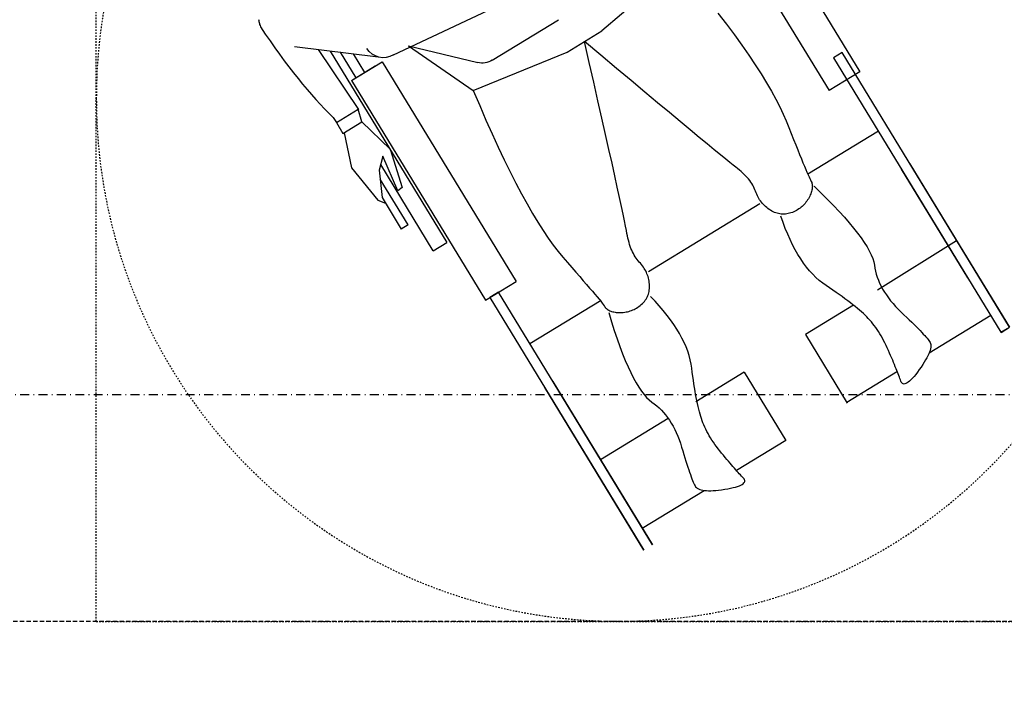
# Model space of a CAD drawing. Header units: centimetres. Extents: x 0 to 55409, y -2708 to 14680.
# Tile 55 of 215: x 32544 to 32686, y 4389 to 4485. Entities that reach past the tile are written whole.
import ezdxf

# ---------------------------------------------------------------- set-up
doc = ezdxf.new("R2010")
doc.units = ezdxf.units.CM
doc.header["$LTSCALE"] = 0.01
for name, pattern in [('DASHDOT', [25.4, 12.7, -6.35, 0, -6.35]), ('DASHED2', [9.525, 6.35, -3.175]), ('MCDASH1', [2.116538, 1.058075, -1.058463])]:
    doc.linetypes.add(name, pattern=pattern)
for name, color, linetype in [('A-Wyposażenie-G', 12, 'Continuous'), ('CKIZOLACJE', 2, 'Continuous'), ('CKSCIANY_POD', 7, 'Continuous'), ('CKSIATKA', 7, 'DASHDOT'), ('CKWYMIAR', 3, 'Continuous')]:
    doc.layers.add(name, color=color, linetype=linetype)
doc.styles.get("Standard").update_dxf_attribs({"font": 'ic-simplex.shx', "width": 0.8})
doc.dimstyles.new('Kopia2 CADKON cm', dxfattribs={"dimscale": 5, "dimtxt": 3, "dimasz": 2.5, "dimexe": 1.8, "dimexo": 5, "dimgap": 0.6, "dimtad": 1, "dimrnd": 0.5, "dimtxsty": 'Standard', "dimblk1": 'OBLIQUE', "dimblk2": 'OBLIQUE', "dimsah": 1, "dimcen": 2.5, "dimadec": 1, "dimazin": 2, "dimtfac": 1, "dimtix": 1, "dimtmove": 2, "dimatfit": 3, "dimldrblk": 'OPEN30', "dimfxl": 2, "dimfxlon": 1, "dimtfill": 1, "dimtolj": 1, "dimarcsym": 0})

# ---------------------------------------------------------------- blocks, each defined once
blk = doc.blocks.new('niepelnosprawny')
at = {"linetype": 'MCDASH1', "ltscale": 20}
for q in [(-75, 75), (75, -75)]:
    blk.add_line((-75, -75), q, dxfattribs=at)
for p, q in [((-33.58, 54.77), (-32.84, 56)), ((-33.52, 54.73), (-32.84, 56)), ((-32.84, 56), (6.56, 31.97)), ((-20.37, 48.39), (-32.84, 56)), ((5.82, 30.74), (-33.52, 54.73)), ((-31.15, 53.29), (-36.54, 44.45)), ((-10.14, 40.47), (-25.72, 49.98)), ((-27.45, 37.07), (-20.37, 48.39)), ((-9.39, 41.7), (-21.01, 48.78)), ((-37.52, 43.96), (-37.84, 43.77)), ((-37.21, 44.14), (-37.52, 43.96)), ((-36.92, 44.29), (-37.21, 44.14)), ((-36.65, 44.41), (-36.92, 44.29)), ((-36.39, 44.52), (-36.65, 44.41)), ((-36.14, 44.6), (-36.39, 44.52)), ((-35.91, 44.65), (-36.14, 44.6)), ((-35.7, 44.69), (-35.91, 44.65)), ((-35.5, 44.7), (-35.7, 44.69)), ((-35.32, 44.69), (-35.5, 44.7)), ((-35.15, 44.66), (-35.32, 44.69)), ((-35, 44.61), (-35.15, 44.66)), ((-34.87, 44.53), (-35, 44.61)), ((-34.73, 44.43), (-34.87, 44.53)), ((-34.58, 44.31), (-34.73, 44.43)), ((-34.41, 44.17), (-34.58, 44.31)), ((-34.22, 44), (-34.41, 44.17)), ((-34.02, 43.82), (-34.22, 44)), ((-33.8, 43.62), (-34.02, 43.82)), ((-39.58, 42.53), (-39.87, 42.29)), ((-39.26, 42.78), (-39.58, 42.53)), ((-38.9, 43.05), (-39.26, 42.78)), ((-38.53, 43.31), (-38.9, 43.05)), ((-38.18, 43.55), (-38.53, 43.31)), ((-37.84, 43.77), (-38.18, 43.55)), ((-33.56, 43.39), (-33.8, 43.62)), ((-33.3, 43.15), (-33.56, 43.39)), ((-33.03, 42.88), (-33.3, 43.15)), ((-32.74, 42.6), (-33.03, 42.88)), ((-32.44, 42.29), (-32.74, 42.6)), ((-40.95, 40.99), (-40.97, 40.86)), ((-40.9, 41.13), (-40.95, 40.99)), ((-40.81, 41.29), (-40.9, 41.13)), ((-40.69, 41.46), (-40.81, 41.29)), ((-40.54, 41.65), (-40.69, 41.46)), ((-40.35, 41.85), (-40.54, 41.65)), ((-40.13, 42.06), (-40.35, 41.85)), ((-39.87, 42.29), (-40.13, 42.06)), ((-32.11, 41.96), (-32.44, 42.29)), ((-31.77, 41.61), (-32.11, 41.96)), ((-31.41, 41.24), (-31.77, 41.61)), ((-31.04, 40.85), (-31.41, 41.24)), ((-39.18, 39.94), (-43.62, 32.66)), ((-40.97, 40.86), (-40.95, 40.74)), ((-40.95, 40.74), (-40.9, 40.63)), ((-40.9, 40.63), (-40.81, 40.54)), ((-40.81, 40.54), (-40.7, 40.46)), ((-40.7, 40.46), (-40.54, 40.4)), ((-40.54, 40.4), (-40.37, 40.34)), ((-40.37, 40.34), (-40.18, 40.27)), ((-40.18, 40.27), (-39.97, 40.2)), ((-39.97, 40.2), (-39.76, 40.12)), ((-39.76, 40.12), (-39.53, 40.03)), ((-39.53, 40.03), (-39.29, 39.93)), ((-39.29, 39.93), (-39.03, 39.83)), ((-39.03, 39.83), (-38.77, 39.73)), ((-38.77, 39.73), (-38.49, 39.61)), ((-38.49, 39.61), (-38.19, 39.49)), ((-30.65, 40.44), (-31.04, 40.85)), ((-30.25, 40.03), (-30.65, 40.44)), ((-29.84, 39.64), (-30.25, 40.03)), ((-29.44, 39.28), (-29.84, 39.64)), ((-38.19, 39.49), (-37.89, 39.36)), ((-37.89, 39.36), (-37.57, 39.23)), ((-37.57, 39.23), (-37.24, 39.09)), ((-37.24, 39.09), (-36.89, 38.94)), ((-36.89, 38.94), (-36.54, 38.78)), ((-36.54, 38.78), (-36.17, 38.62)), ((-36.17, 38.62), (-35.79, 38.46)), ((-35.79, 38.46), (-35.43, 38.29)), ((-35.43, 38.29), (-35.08, 38.11)), ((-29.03, 38.93), (-29.44, 39.28)), ((-28.62, 38.62), (-29.03, 38.93)), ((-28.2, 38.32), (-28.62, 38.62)), ((-27.79, 38.04), (-28.2, 38.32)), ((-35.08, 38.11), (-34.74, 37.93)), ((-34.74, 37.93), (-34.4, 37.75)), ((-34.4, 37.75), (-34.08, 37.57)), ((-34.08, 37.57), (-33.76, 37.38)), ((-33.76, 37.38), (-33.45, 37.19)), ((-33.45, 37.19), (-33.16, 36.99)), ((-33.16, 36.99), (-32.87, 36.79)), ((-32.87, 36.79), (-32.59, 36.58)), ((-27.37, 37.79), (-27.79, 38.04)), ((-26.94, 37.56), (-27.37, 37.79)), ((-26.52, 37.36), (-26.94, 37.56)), ((-26.09, 37.18), (-26.52, 37.36)), ((-25.66, 37.01), (-26.09, 37.18)), ((-25.23, 36.88), (-25.66, 37.01)), ((-24.79, 36.76), (-25.23, 36.88)), ((-24.35, 36.67), (-24.79, 36.76)), ((-4.73, 37.18), (-10.9, 27.07)), ((-32.59, 36.58), (-32.32, 36.38)), ((-32.32, 36.38), (-32.06, 36.17)), ((-32.06, 36.17), (-31.82, 35.95)), ((-31.82, 35.95), (-31.57, 35.73)), ((-31.57, 35.73), (-31.34, 35.51)), ((-31.34, 35.51), (-31.11, 35.28)), ((-23.91, 36.6), (-24.35, 36.67)), ((-23.45, 36.51), (-23.91, 36.6)), ((-22.96, 36.36), (-23.45, 36.51)), ((-22.44, 36.15), (-22.96, 36.36)), ((-21.88, 35.88), (-22.44, 36.15)), ((-21.29, 35.55), (-21.88, 35.88)), ((-20.67, 35.16), (-21.29, 35.55)), ((-31.11, 35.28), (-30.88, 35.03)), ((-30.88, 35.03), (-30.63, 34.76)), ((-30.63, 34.76), (-30.38, 34.47)), ((-30.38, 34.47), (-30.13, 34.17)), ((-30.13, 34.17), (-29.86, 33.85)), ((-20.01, 34.71), (-20.67, 35.16)), ((-19.32, 34.2), (-20.01, 34.71)), ((-18.6, 33.63), (-19.32, 34.2)), ((3.82, 34.52), (1.13, 30.11)), ((35.32, 15.3), (3.82, 34.52)), ((-33.86, 26.71), (-43.71, 32.71)), ((-29.66, 33.6), (-33.86, 26.71)), ((-29.86, 33.85), (-29.59, 33.51)), ((-29.59, 33.51), (-29.31, 33.16)), ((-29.31, 33.16), (-29.03, 32.78)), ((-29.03, 32.78), (-28.74, 32.39)), ((-17.84, 33), (-18.6, 33.63)), ((-17.05, 32.31), (-17.84, 33)), ((-28.74, 32.39), (-28.44, 31.98)), ((-28.44, 31.98), (-28.14, 31.56)), ((-28.14, 31.56), (-27.83, 31.12)), ((-27.83, 31.12), (-27.51, 30.66)), ((-16.23, 31.56), (-17.05, 32.31)), ((-15.38, 30.74), (-16.23, 31.56)), ((6.56, 31.97), (5.82, 30.74)), ((-27.51, 30.66), (-27.18, 30.18)), ((-27.18, 30.18), (-26.85, 29.68)), ((-26.85, 29.68), (-26.5, 29.19)), ((-14.49, 29.87), (-15.38, 30.74)), ((-13.57, 28.94), (-14.49, 29.87)), ((32.63, 10.89), (1.13, 30.11)), ((-26.5, 29.19), (-26.11, 28.7)), ((-26.11, 28.7), (-25.69, 28.23)), ((-12.62, 27.95), (-13.57, 28.94)), ((-25.69, 28.23), (-25.23, 27.77)), ((-25.23, 27.77), (-24.73, 27.32)), ((-24.73, 27.32), (-24.2, 26.88)), ((-24.2, 26.88), (-23.63, 26.46)), ((-14.74, 26.92), (-14.9, 26.79)), ((-14.57, 27.03), (-14.74, 26.92)), ((-14.39, 27.14), (-14.57, 27.03)), ((-14.21, 27.24), (-14.39, 27.14)), ((-14.03, 27.33), (-14.21, 27.24)), ((-13.85, 27.41), (-14.03, 27.33)), ((-13.68, 27.48), (-13.85, 27.41)), ((-13.51, 27.54), (-13.68, 27.48)), ((-13.34, 27.6), (-13.51, 27.54)), ((-13.18, 27.64), (-13.34, 27.6)), ((-13.03, 27.67), (-13.18, 27.64)), ((-12.88, 27.69), (-13.03, 27.67)), ((-12.73, 27.7), (-12.88, 27.69)), ((-12.59, 27.71), (-12.73, 27.7)), ((-12.45, 27.7), (-12.59, 27.71)), ((-12.32, 27.68), (-12.45, 27.7)), ((-12.19, 27.65), (-12.32, 27.68)), ((-12.07, 27.61), (-12.19, 27.65)), ((-11.95, 27.56), (-12.07, 27.61)), ((-11.83, 27.51), (-11.95, 27.56)), ((-11.7, 27.43), (-11.83, 27.51)), ((-11.5, 27.34), (-11.7, 27.43)), ((-11.26, 27.23), (-11.5, 27.34)), ((-10.96, 27.09), (-11.26, 27.23)), ((-10.61, 26.94), (-10.96, 27.09)), ((-10.21, 26.77), (-10.61, 26.94)), ((-23.63, 26.46), (-23.03, 26.04)), ((-23.03, 26.04), (-22.39, 25.64)), ((-22.39, 25.64), (-21.72, 25.26)), ((-15.97, 25.6), (-16.07, 25.42)), ((-15.86, 25.77), (-15.97, 25.6)), ((-15.74, 25.94), (-15.86, 25.77)), ((-15.62, 26.1), (-15.74, 25.94)), ((-15.49, 26.25), (-15.62, 26.1)), ((-15.35, 26.4), (-15.49, 26.25)), ((-15.21, 26.53), (-15.35, 26.4)), ((-15.06, 26.67), (-15.21, 26.53)), ((-14.9, 26.79), (-15.06, 26.67)), ((-9.75, 26.58), (-10.21, 26.77)), ((-9.24, 26.36), (-9.75, 26.58)), ((-8.68, 26.13), (-9.24, 26.36)), ((-8.06, 25.88), (-8.68, 26.13)), ((-7.39, 25.61), (-8.06, 25.88)), ((-6.67, 25.32), (-7.39, 25.61)), ((-21.72, 25.26), (-21.01, 24.88)), ((-21.01, 24.88), (-20.26, 24.52)), ((-20.26, 24.52), (-19.48, 24.17)), ((-19.48, 24.17), (-18.66, 23.83)), ((-16.57, 24.04), (-16.6, 23.84)), ((-16.53, 24.24), (-16.57, 24.04)), ((-16.48, 24.44), (-16.53, 24.24)), ((-16.42, 24.64), (-16.48, 24.44)), ((-16.35, 24.84), (-16.42, 24.64)), ((-16.26, 25.04), (-16.35, 24.84)), ((-16.17, 25.23), (-16.26, 25.04)), ((-16.07, 25.42), (-16.17, 25.23)), ((-5.89, 25), (-6.67, 25.32)), ((-5.06, 24.67), (-5.89, 25)), ((-4.18, 24.32), (-5.06, 24.67)), ((-3.25, 23.95), (-4.18, 24.32)), ((-49.09, 23.89), (-53.39, 16.83)), ((-39.29, 17.91), (-49.09, 23.89)), ((-39.29, 17.91), (-49.09, 23.89)), ((-18.66, 23.83), (-17.81, 23.5)), ((-17.81, 23.5), (-16.92, 23.18)), ((-16.6, 23.84), (-16.61, 23.64)), ((-16.61, 23.64), (-16.61, 23.44)), ((-16.61, 23.44), (-16.6, 23.25)), ((-16.6, 23.25), (-16.57, 23.05)), ((-16.57, 23.05), (-16.53, 22.85)), ((-16.53, 22.85), (-16.49, 22.66)), ((-16.49, 22.66), (-16.42, 22.47)), ((-2.26, 23.53), (-3.25, 23.95)), ((-1.22, 23.04), (-2.26, 23.53)), ((-0.12, 22.48), (-1.22, 23.04)), ((-16.42, 22.47), (-16.35, 22.27)), ((-16.35, 22.27), (-16.26, 22.08)), ((-16.26, 22.08), (-16.16, 21.89)), ((-16.16, 21.89), (-16.05, 21.7)), ((-16.05, 21.7), (-15.93, 21.51)), ((-15.93, 21.51), (-15.8, 21.33)), ((-15.8, 21.33), (-15.66, 21.16)), ((1.04, 21.84), (-0.12, 22.48)), ((2.24, 21.14), (1.04, 21.84)), ((-24.85, 4.19), (-15.1, 20.18)), ((-15.66, 21.16), (-15.52, 21)), ((-15.52, 21), (-15.37, 20.84)), ((-15.37, 20.84), (-15.22, 20.69)), ((-15.22, 20.69), (-15.06, 20.54)), ((-15.06, 20.54), (-14.89, 20.4)), ((-14.89, 20.4), (-14.72, 20.27)), ((-14.72, 20.27), (-14.54, 20.15)), ((-14.54, 20.15), (-14.35, 20.04)), ((-14.35, 20.04), (-14.16, 19.93)), ((-14.16, 19.93), (-13.96, 19.83)), ((-13.96, 19.83), (-13.75, 19.73)), ((3.5, 20.36), (2.24, 21.14)), ((4.82, 19.51), (3.5, 20.36)), ((-13.75, 19.73), (-13.54, 19.64)), ((-13.54, 19.64), (-13.32, 19.56)), ((-13.32, 19.56), (-13.1, 19.48)), ((-13.1, 19.48), (-12.87, 19.38)), ((-12.87, 19.38), (-12.65, 19.28)), ((-12.65, 19.28), (-12.43, 19.15)), ((-12.43, 19.15), (-12.22, 19.02)), ((-12.22, 19.02), (-12, 18.87)), ((-12, 18.87), (-11.78, 18.72)), ((-11.78, 18.72), (-11.56, 18.54)), ((-11.56, 18.54), (-11.35, 18.36)), ((6.19, 18.58), (4.82, 19.51)), ((7.62, 17.59), (6.19, 18.58)), ((-55.74, 16.69), (-55.65, 16.98)), ((-55.65, 16.98), (-55.56, 17.24)), ((-55.56, 17.24), (-55.46, 17.46)), ((-55.46, 17.46), (-55.36, 17.64)), ((-55.36, 17.64), (-55.26, 17.79)), ((-55.26, 17.79), (-55.15, 17.9)), ((-55.15, 17.9), (-55.04, 17.98)), ((-55.04, 17.98), (-54.93, 18.02)), ((-54.93, 18.02), (-54.81, 18.02)), ((-54.81, 18.02), (-54.69, 17.98)), ((-54.69, 17.98), (-54.57, 17.91)), ((-54.57, 17.91), (-54.44, 17.8)), ((-54.44, 17.8), (-54.31, 17.67)), ((-54.31, 17.67), (-54.16, 17.53)), ((-54.16, 17.53), (-54, 17.39)), ((-54, 17.39), (-53.83, 17.23)), ((-53.83, 17.23), (-53.65, 17.07)), ((-53.65, 17.07), (-53.46, 16.89)), ((-39.29, 17.91), (-43.51, 10.99)), ((-11.35, 18.36), (-11.14, 18.16)), ((-11.14, 18.16), (-10.92, 17.95)), ((-10.92, 17.95), (-10.71, 17.73)), ((-10.71, 17.73), (-10.5, 17.5)), ((-10.5, 17.5), (-10.29, 17.25)), ((-10.29, 17.25), (-10.08, 16.99)), ((-10.08, 16.99), (-9.87, 16.72)), ((9.1, 16.52), (7.62, 17.59)), ((-56.07, 15.14), (-55.99, 15.58)), ((-55.99, 15.58), (-55.91, 15.99)), ((-55.91, 15.99), (-55.83, 16.35)), ((-55.83, 16.35), (-55.74, 16.69)), ((-53.46, 16.89), (-53.26, 16.71)), ((-53.26, 16.71), (-53.04, 16.52)), ((-53.04, 16.52), (-52.81, 16.32)), ((-52.81, 16.32), (-52.57, 16.12)), ((-52.57, 16.12), (-52.32, 15.9)), ((-52.32, 15.9), (-52.05, 15.68)), ((-52.05, 15.68), (-51.78, 15.45)), ((-9.87, 16.72), (-9.6, 16.37)), ((-9.6, 16.37), (-9.22, 15.89)), ((-9.22, 15.89), (-8.73, 15.28)), ((10.63, 15.38), (9.1, 16.52)), ((-56.23, 13.87), (-56.19, 14.27)), ((-56.19, 14.27), (-56.13, 14.69)), ((-56.13, 14.69), (-56.07, 15.14)), ((-51.78, 15.45), (-51.49, 15.21)), ((-51.49, 15.21), (-51.19, 14.96)), ((-51.19, 14.96), (-50.88, 14.7)), ((-50.88, 14.7), (-50.57, 14.44)), ((-50.57, 14.44), (-50.25, 14.2)), ((-50.25, 14.2), (-49.94, 13.96)), ((-8.73, 15.28), (-8.12, 14.53)), ((-8.12, 14.53), (-7.39, 13.64)), ((12.22, 14.16), (10.63, 15.38)), ((-56.28, 12.82), (-56.27, 13.15)), ((-56.26, 12.52), (-56.28, 12.82)), ((-56.27, 13.15), (-56.26, 13.5)), ((-56.26, 13.5), (-56.23, 13.87)), ((-49.94, 13.96), (-49.62, 13.73)), ((-49.62, 13.73), (-49.31, 13.52)), ((-49.31, 13.52), (-49, 13.31)), ((-49, 13.31), (-48.69, 13.11)), ((-48.69, 13.11), (-48.38, 12.93)), ((-48.38, 12.93), (-48.07, 12.75)), ((-48.07, 12.75), (-47.76, 12.59)), ((-7.39, 13.64), (-6.55, 12.63)), ((-61.64, 3.31), (-56.23, 12.18)), ((-56.24, 12.24), (-56.26, 12.52)), ((-56.2, 11.98), (-56.24, 12.24)), ((-56.15, 11.75), (-56.2, 11.98)), ((-56.09, 11.55), (-56.15, 11.75)), ((-56.01, 11.37), (-56.09, 11.55)), ((-55.92, 11.21), (-56.01, 11.37)), ((-47.76, 12.59), (-47.45, 12.43)), ((-47.45, 12.43), (-47.14, 12.28)), ((-47.14, 12.28), (-46.84, 12.15)), ((-46.84, 12.15), (-46.53, 12.02)), ((-46.53, 12.02), (-46.23, 11.91)), ((-46.23, 11.91), (-45.93, 11.8)), ((-45.93, 11.8), (-45.62, 11.7)), ((-45.62, 11.7), (-45.29, 11.6)), ((-45.29, 11.6), (-44.94, 11.5)), ((-44.94, 11.5), (-44.57, 11.41)), ((-44.57, 11.41), (-44.18, 11.32)), ((-44.18, 11.32), (-43.78, 11.23)), ((-6.55, 12.63), (-5.6, 11.47)), ((-5.6, 11.47), (-4.53, 10.18)), ((-55.81, 11.07), (-55.92, 11.21)), ((-55.7, 10.96), (-55.81, 11.07)), ((-55.57, 10.88), (-55.7, 10.96)), ((-55.42, 10.8), (-55.57, 10.88)), ((-55.24, 10.72), (-55.42, 10.8)), ((-55.04, 10.63), (-55.24, 10.72)), ((-54.81, 10.54), (-55.04, 10.63)), ((-54.55, 10.44), (-54.81, 10.54)), ((-54.27, 10.33), (-54.55, 10.44)), ((-53.96, 10.22), (-54.27, 10.33)), ((-53.63, 10.1), (-53.96, 10.22)), ((-53.27, 9.98), (-53.63, 10.1)), ((-52.88, 9.85), (-53.27, 9.98)), ((-43.78, 11.23), (-43.35, 11.14)), ((-43.35, 11.14), (-42.91, 11.05)), ((-42.91, 11.05), (-42.45, 10.97)), ((-42.45, 10.97), (-41.97, 10.88)), ((-41.97, 10.88), (-41.47, 10.8)), ((-41.47, 10.8), (-40.96, 10.72)), ((-40.96, 10.72), (-40.42, 10.64)), ((-40.42, 10.64), (-39.87, 10.56)), ((-39.87, 10.56), (-39.29, 10.49)), ((-39.29, 10.49), (-38.7, 10.42)), ((-38.7, 10.42), (-38.1, 10.33)), ((-38.1, 10.33), (-37.49, 10.2)), ((-37.49, 10.2), (-36.88, 10.03)), ((-36.88, 10.03), (-36.26, 9.83)), ((-4.53, 10.18), (-3.34, 8.76)), ((-52.47, 9.72), (-52.88, 9.85)), ((-52.03, 9.58), (-52.47, 9.72)), ((-51.57, 9.43), (-52.03, 9.58)), ((-51.08, 9.28), (-51.57, 9.43)), ((-50.56, 9.12), (-51.08, 9.28)), ((-50.02, 8.96), (-50.56, 9.12)), ((-49.47, 8.78), (-50.02, 8.96)), ((-48.94, 8.6), (-49.47, 8.78)), ((-48.43, 8.4), (-48.94, 8.6)), ((-36.26, 9.83), (-35.63, 9.59)), ((-35.63, 9.59), (-35, 9.31)), ((-35, 9.31), (-34.37, 9)), ((-34.37, 9), (-33.73, 8.65)), ((-33.73, 8.65), (-33.09, 8.26)), ((-3.34, 8.76), (-2.05, 7.2)), ((19.12, 8.58), (9.69, -2.47)), ((-47.94, 8.19), (-48.43, 8.4)), ((-47.47, 7.97), (-47.94, 8.19)), ((-47.02, 7.73), (-47.47, 7.97)), ((-46.59, 7.48), (-47.02, 7.73)), ((-46.17, 7.22), (-46.59, 7.48)), ((-45.78, 6.95), (-46.17, 7.22)), ((-33.09, 8.26), (-32.44, 7.83)), ((-32.44, 7.83), (-31.78, 7.37)), ((-31.78, 7.37), (-31.12, 6.87)), ((-2.05, 7.2), (-0.63, 5.51)), ((-45.92, 7.04), (-51.84, -2.67)), ((-45.4, 6.66), (-45.78, 6.95)), ((-45.05, 6.36), (-45.4, 6.66)), ((-44.71, 6.05), (-45.05, 6.36)), ((-44.39, 5.72), (-44.71, 6.05)), ((-44.09, 5.39), (-44.39, 5.72)), ((-31.12, 6.87), (-30.45, 6.33)), ((-30.45, 6.33), (-29.78, 5.75)), ((-29.78, 5.75), (-29.11, 5.14)), ((-40.63, -9.51), (-64.03, 4.77)), ((-64.03, 4.77), (-27.81, -17.32)), ((-43.81, 5.04), (-44.09, 5.39)), ((-43.55, 4.68), (-43.81, 5.04)), ((-43.26, 4.31), (-43.55, 4.68)), ((-42.91, 3.93), (-43.26, 4.31)), ((-29.11, 5.14), (-28.42, 4.49)), ((-28.08, 4.19), (-27.89, 4.24)), ((-27.89, 4.24), (-27.69, 4.29)), ((-27.69, 4.29), (-27.49, 4.32)), ((-27.49, 4.32), (-27.29, 4.34)), ((-27.29, 4.34), (-27.07, 4.35)), ((-27.07, 4.35), (-26.86, 4.35)), ((-26.86, 4.35), (-26.64, 4.34)), ((-26.64, 4.34), (-26.42, 4.32)), ((-26.42, 4.32), (-26.2, 4.29)), ((-26.2, 4.29), (-25.98, 4.24)), ((-25.98, 4.24), (-25.77, 4.19)), ((-0.63, 5.51), (0.9, 3.68)), ((-64.78, 3.55), (-41.47, -10.67)), ((-28.56, -18.55), (-64.78, 3.55)), ((-42.49, 3.56), (-42.91, 3.93)), ((-41.99, 3.18), (-42.49, 3.56)), ((-41.43, 2.81), (-41.99, 3.18)), ((-29.95, 2.66), (-29.83, 2.83)), ((-29.83, 2.83), (-29.7, 3)), ((-29.7, 3), (-29.57, 3.17)), ((-29.57, 3.17), (-29.42, 3.33)), ((-29.42, 3.33), (-29.27, 3.47)), ((-29.27, 3.47), (-29.12, 3.61)), ((-29.12, 3.61), (-28.95, 3.73)), ((-28.95, 3.73), (-28.79, 3.85)), ((-28.79, 3.85), (-28.62, 3.95)), ((-28.62, 3.95), (-28.44, 4.04)), ((-28.44, 4.04), (-28.26, 4.12)), ((-28.26, 4.12), (-28.08, 4.19)), ((-25.77, 4.19), (-25.56, 4.14)), ((-25.56, 4.14), (-25.36, 4.07)), ((-25.36, 4.07), (-25.16, 3.99)), ((-25.16, 3.99), (-24.96, 3.9)), ((-24.96, 3.9), (-24.76, 3.81)), ((-24.76, 3.81), (-24.57, 3.7)), ((-24.57, 3.7), (-24.38, 3.59)), ((-24.38, 3.59), (-24.2, 3.47)), ((-24.2, 3.47), (-24.01, 3.34)), ((-24.01, 3.34), (-23.84, 3.2)), ((-23.84, 3.2), (-23.66, 3.05)), ((-23.66, 3.05), (-23.49, 2.89)), ((-23.49, 2.89), (-23.31, 2.73)), ((0.9, 3.68), (2.54, 1.72)), ((-40.8, 2.43), (-41.43, 2.81)), ((-40.11, 2.04), (-40.8, 2.43)), ((-39.34, 1.66), (-40.11, 2.04)), ((-38.5, 1.27), (-39.34, 1.66)), ((-30.55, 1.38), (-30.49, 1.57)), ((-30.49, 1.57), (-30.43, 1.76)), ((-30.43, 1.76), (-30.35, 1.94)), ((-30.35, 1.94), (-30.26, 2.13)), ((-30.26, 2.13), (-30.17, 2.31)), ((-30.17, 2.31), (-30.07, 2.48)), ((-30.07, 2.48), (-29.95, 2.66)), ((-23.31, 2.73), (-23.13, 2.58)), ((-23.13, 2.58), (-22.93, 2.43)), ((-22.93, 2.43), (-22.72, 2.29)), ((-22.72, 2.29), (-22.5, 2.16)), ((-22.5, 2.16), (-22.27, 2.03)), ((-22.27, 2.03), (-22.03, 1.91)), ((-22.03, 1.91), (-21.78, 1.8)), ((-21.78, 1.8), (-21.52, 1.69)), ((-21.52, 1.69), (-21.25, 1.59)), ((-21.25, 1.59), (-20.96, 1.5)), ((-20.96, 1.5), (-20.67, 1.41)), ((2.54, 1.72), (4.3, -0.38)), ((-37.6, 0.88), (-38.5, 1.27)), ((-36.63, 0.49), (-37.6, 0.88)), ((-35.58, 0.1), (-36.63, 0.49)), ((-34.47, -0.3), (-35.58, 0.1)), ((-30.72, 0.17), (-30.71, 0.38)), ((-30.72, -0.03), (-30.72, 0.17)), ((-30.71, 0.38), (-30.7, 0.59)), ((-30.7, 0.59), (-30.68, 0.79)), ((-30.68, 0.79), (-30.64, 0.99)), ((-30.64, 0.99), (-30.6, 1.18)), ((-30.6, 1.18), (-30.55, 1.38)), ((-20.67, 1.41), (-20.36, 1.33)), ((-20.36, 1.33), (-20.05, 1.25)), ((-20.05, 1.25), (-19.72, 1.18)), ((-19.72, 1.18), (-19.38, 1.12)), ((-19.38, 1.12), (-18.95, 1.05)), ((-18.95, 1.05), (-18.35, 0.93)), ((-18.35, 0.93), (-17.58, 0.77)), ((-17.58, 0.77), (-16.63, 0.57)), ((-16.63, 0.57), (-15.51, 0.33)), ((-15.51, 0.33), (-14.22, 0.05)), ((-14.22, 0.05), (-12.76, -0.27)), ((-33.3, -0.7), (-34.47, -0.3)), ((-32.05, -1.1), (-33.3, -0.7)), ((-30.73, -1.5), (-32.05, -1.1)), ((-30.71, -0.23), (-30.72, -0.03)), ((-30.69, -0.42), (-30.71, -0.23)), ((-30.67, -0.59), (-30.69, -0.42)), ((-30.64, -0.76), (-30.67, -0.59)), ((-30.61, -0.93), (-30.64, -0.76)), ((-30.56, -1.08), (-30.61, -0.93)), ((-30.51, -1.22), (-30.56, -1.08)), ((-30.46, -1.36), (-30.51, -1.22)), ((-30.39, -1.49), (-30.46, -1.36)), ((-12.76, -0.27), (-11.13, -0.63)), ((-11.13, -0.63), (-9.32, -1.03)), ((-9.32, -1.03), (-7.34, -1.48)), ((4.3, -0.38), (6.17, -2.61)), ((-29, -2.6), (-35.22, -12.8)), ((-30.32, -1.6), (-30.39, -1.49)), ((-30.25, -1.71), (-30.32, -1.6)), ((-30.16, -1.81), (-30.25, -1.71)), ((-30.07, -1.91), (-30.16, -1.81)), ((-29.98, -1.99), (-30.07, -1.91)), ((-29.87, -2.06), (-29.98, -1.99)), ((-29.74, -2.15), (-29.87, -2.06)), ((-29.57, -2.28), (-29.74, -2.15)), ((-29.36, -2.45), (-29.57, -2.28)), ((-29.11, -2.65), (-29.36, -2.45)), ((-28.81, -2.89), (-29.11, -2.65)), ((-7.34, -1.48), (-5.19, -1.96)), ((-5.19, -1.96), (-2.86, -2.48)), ((-2.86, -2.48), (-0.37, -3.04)), ((6.17, -2.61), (8.16, -4.98)), ((6.63, -7.48), (9.69, -2.47)), ((-28.47, -3.17), (-28.81, -2.89)), ((-28.09, -3.49), (-28.47, -3.17)), ((-27.67, -3.85), (-28.09, -3.49)), ((-27.21, -4.24), (-27.67, -3.85)), ((-0.37, -3.04), (2.3, -3.65)), ((2.3, -3.65), (5.15, -4.29)), ((-26.7, -4.68), (-27.21, -4.24)), ((-26.15, -5.15), (-26.7, -4.68)), ((-25.56, -5.65), (-26.15, -5.15)), ((5.15, -4.29), (8.16, -4.98)), ((-24.93, -6.2), (-25.56, -5.65)), ((-24.25, -6.79), (-24.93, -6.2)), ((-23.54, -7.41), (-24.25, -6.79)), ((-22.78, -8.07), (-23.54, -7.41)), ((-21.96, -8.76), (-22.78, -8.07)), ((1.12, -20.93), (6.63, -7.48)), ((-21.04, -9.46), (-21.96, -8.76)), ((-20.04, -10.18), (-21.04, -9.46)), ((5.46, -18.21), (11.26, -8.7)), ((-18.95, -10.92), (-20.04, -10.18)), ((-17.77, -11.67), (-18.95, -10.92)), ((-16.5, -12.43), (-17.77, -11.67)), ((-15.14, -13.21), (-16.5, -12.43)), ((-13.69, -14.01), (-15.14, -13.21)), ((-12.15, -14.82), (-13.69, -14.01)), ((-28.95, -19.19), (-26.26, -14.78)), ((5.25, -34), (-26.26, -14.78)), ((-10.52, -15.65), (-12.15, -14.82)), ((-8.81, -16.49), (-10.52, -15.65)), ((-7, -17.35), (-8.81, -16.49)), ((6.23, -32.39), (14.19, -15.59)), ((-27.81, -17.32), (-28.56, -18.55)), ((-5.11, -18.22), (-7, -17.35)), ((-3.12, -19.11), (-5.11, -18.22)), ((2.56, -38.41), (-28.95, -19.19)), ((-1.05, -20.01), (-3.12, -19.11)), ((1.12, -20.93), (-1.05, -20.01)), ((7.55, -30.23), (1.12, -20.93)), ((7.55, -30.23), (5.14, -20.29)), ((-21.88, -26.66), (-20.68, -24.7)), ((-21.88, -26.66), (-20.68, -24.7)), ((6.78, -41.45), (-20.68, -24.7)), ((-21.88, -26.66), (-9.5, -34.21)), ((-18.16, -30.27), (-18.76, -31.25)), ((-18.16, -30.27), (-11.57, -34.29)), ((-14.24, -34.01), (-18.76, -31.25)), ((-12.77, -31.15), (-13.27, -31.74)), ((-13.27, -31.74), (-8.28, -33.89)), ((-7.3, -32.86), (-12.77, -31.15)), ((-14.6, -34.6), (-15.05, -33.51)), ((-8.28, -33.89), (-10.32, -34.42)), ((-3.37, -36.89), (-7.3, -32.86)), ((-9.96, -38.38), (-14.6, -34.6)), ((-10.32, -34.42), (-14.24, -34.01)), ((2.56, -38.41), (5.25, -34)), ((2.56, -38.41), (5.25, -34)), ((2.56, -38.41), (4.65, -34.98)), ((2.56, -38.41), (4.65, -34.98)), ((3.6, -36.69), (5.25, -34)), ((7.41, -46.55), (5.93, -34.57)), ((6.38, -38.18), (3.69, -36.54)), ((-5.04, -39.62), (-3.37, -36.89)), ((-3.48, -40.57), (-1.57, -37.43)), ((-3.37, -36.89), (-1.57, -37.43)), ((6.99, -43.17), (-1.6, -37.41)), ((6.6, -40), (2.95, -37.77)), ((-4.95, -39.47), (-9.96, -38.38)), ((-3.48, -40.57), (-5.04, -39.62)), ((-2.73, -41.03), (-3.48, -40.57)), ((-2.14, -41.64), (-2.73, -41.03)), ((-1.51, -42.25), (-2.14, -41.64)), ((-0.86, -42.87), (-1.51, -42.25)), ((-0.18, -43.5), (-0.86, -42.87)), ((0.53, -44.13), (-0.18, -43.5)), ((1.27, -44.77), (0.53, -44.13)), ((2.03, -45.41), (1.27, -44.77)), ((2.83, -46.06), (2.03, -45.41)), ((3.66, -46.72), (2.83, -46.06)), ((4.51, -47.38), (3.66, -46.72)), ((5.39, -48.04), (4.51, -47.38)), ((6.31, -48.71), (5.39, -48.04)), ((7.25, -49.39), (6.31, -48.71)), ((8.22, -50.08), (7.25, -49.39)), ((9.22, -50.77), (8.22, -50.08)), ((10.25, -51.46), (9.22, -50.77)), ((10.42, -51.52), (10.25, -51.46)), ((10.58, -51.57), (10.42, -51.52)), ((10.74, -51.61), (10.58, -51.57)), ((10.89, -51.65), (10.74, -51.61)), ((11.03, -51.68), (10.89, -51.65)), ((11.16, -51.71), (11.03, -51.68)), ((11.29, -51.72), (11.16, -51.71))]:
    blk.add_line(p, q)
blk.add_circle((0, 0), 75, dxfattribs=at)
for centre, end in [((7.82, -19.65), 193.6166), ((8.58, -33.82), 238.6166)]:
    blk.add_arc(centre, 2.76, 148.6166, end)
blk = doc.blocks.new('_OBLIQUE')
at = {"color": 0, "linetype": 'ByBlock'}
blk.add_line((-0.5, -0.5), (0.5, 0.5), dxfattribs=at)
blk = doc.blocks.new('*D343')
at = {"layer": 'CKWYMIAR', "color": 0, "lineweight": -2}
for p, q in [((32815.8, 4558.25), (32834.8, 4558.25)), ((32825.8, 4558.25), (32825.8, 4398.25)), ((32815.8, 4398.25), (32834.8, 4398.25))]:
    blk.add_line(p, q, dxfattribs=at)
at = {"layer": 'CKWYMIAR', "color": 0, "lineweight": -2, "xscale": 12.5, "yscale": 12.5, "zscale": 12.5}
for p, rotation in [((32825.8, 4558.25), 90), ((32825.8, 4398.25), 270)]:
    blk.add_blockref('_OBLIQUE', p, dxfattribs=dict(at, rotation=rotation))
at = {"layer": 'CKWYMIAR', "color": 0, "lineweight": -3, "insert": (32815.3, 4478.25), "char_height": 15, "attachment_point": 5, "rotation": 90, "bg_fill": 3, "box_fill_scale": 1.1, "bg_fill_color": 256, "bg_fill_true_color": 13158600, "bg_fill_transparency": 0}
blk.add_mtext('\\A1;160', dxfattribs=at)
blk = doc.blocks.new('_Open30')
at = {"color": 0, "linetype": 'ByBlock', "lineweight": -2}
for p, q in [((-1, 0.268), (0, 0)), ((0, 0), (-1, -0.268)), ((0, 0), (-1, 0))]:
    blk.add_line(p, q, dxfattribs=at)
blk = doc.blocks.new('*D352')
at = {"layer": 'CKWYMIAR', "color": 0, "lineweight": -2}
for p, q in [((32304.24, 4143.38), (32304.24, 4124.38)), ((32676.24, 4143.38), (32676.24, 4124.38)), ((32304.24, 4133.38), (32676.24, 4133.38))]:
    blk.add_line(p, q, dxfattribs=at)
at = {"layer": 'CKWYMIAR', "color": 0, "lineweight": -2, "xscale": 12.5, "yscale": 12.5, "zscale": 12.5, "rotation": 180}
blk.add_blockref('_OBLIQUE', (32304.24, 4133.38), dxfattribs=at)
at = {"layer": 'CKWYMIAR', "color": 0, "lineweight": -2, "xscale": 12.5, "yscale": 12.5, "zscale": 12.5}
blk.add_blockref('_OBLIQUE', (32676.24, 4133.38), dxfattribs=at)
at = {"layer": 'CKWYMIAR', "color": 0, "lineweight": -3, "insert": (32490.24, 4143.88), "char_height": 15, "attachment_point": 5, "bg_fill": 3, "box_fill_scale": 1.1, "bg_fill_color": 256, "bg_fill_true_color": 13158600, "bg_fill_transparency": 0}
blk.add_mtext('\\A1;372', dxfattribs=at)
blk = doc.blocks.new('*D353')
at = {"layer": 'CKWYMIAR', "color": 0, "lineweight": -2}
for p, q in [((32676.24, 4143.38), (32676.24, 4124.38)), ((32721.24, 4143.38), (32721.24, 4124.38)), ((32676.24, 4133.38), (32721.24, 4133.38))]:
    blk.add_line(p, q, dxfattribs=at)
at = {"layer": 'CKWYMIAR', "color": 0, "lineweight": -2, "xscale": 12.5, "yscale": 12.5, "zscale": 12.5, "rotation": 180}
blk.add_blockref('_OBLIQUE', (32676.24, 4133.38), dxfattribs=at)
at = {"layer": 'CKWYMIAR', "color": 0, "lineweight": -2, "xscale": 12.5, "yscale": 12.5, "zscale": 12.5}
blk.add_blockref('_OBLIQUE', (32721.24, 4133.38), dxfattribs=at)
at = {"layer": 'CKWYMIAR', "color": 0, "lineweight": -3, "insert": (32698.74, 4143.88), "char_height": 15, "attachment_point": 5, "bg_fill": 3, "box_fill_scale": 1.1, "bg_fill_color": 256, "bg_fill_true_color": 13158600, "bg_fill_transparency": 0}
blk.add_mtext('\\A1;45', dxfattribs=at)
blk = doc.blocks.new('*D355')
at = {"layer": 'CKWYMIAR', "color": 0, "lineweight": -2}
for p, q in [((32304.24, 4103.38), (32304.24, 4084.38)), ((32676.24, 4103.38), (32676.24, 4084.38)), ((32304.24, 4093.38), (32676.24, 4093.38))]:
    blk.add_line(p, q, dxfattribs=at)
at = {"layer": 'CKWYMIAR', "color": 0, "lineweight": -2, "xscale": 12.5, "yscale": 12.5, "zscale": 12.5, "rotation": 180}
blk.add_blockref('_OBLIQUE', (32304.24, 4093.38), dxfattribs=at)
at = {"layer": 'CKWYMIAR', "color": 0, "lineweight": -2, "xscale": 12.5, "yscale": 12.5, "zscale": 12.5}
blk.add_blockref('_OBLIQUE', (32676.24, 4093.38), dxfattribs=at)
at = {"layer": 'CKWYMIAR', "color": 0, "lineweight": -3, "insert": (32490.24, 4103.88), "char_height": 15, "attachment_point": 5, "bg_fill": 3, "box_fill_scale": 1.1, "bg_fill_color": 256, "bg_fill_true_color": 13158600, "bg_fill_transparency": 0}
blk.add_mtext('\\A1;372', dxfattribs=at)
blk = doc.blocks.new('*D356')
at = {"layer": 'CKWYMIAR', "color": 0, "lineweight": -2}
for p, q in [((32676.24, 4103.38), (32676.24, 4084.38)), ((32721.24, 4103.38), (32721.24, 4084.38)), ((32676.24, 4093.38), (32721.24, 4093.38))]:
    blk.add_line(p, q, dxfattribs=at)
at = {"layer": 'CKWYMIAR', "color": 0, "lineweight": -2, "xscale": 12.5, "yscale": 12.5, "zscale": 12.5, "rotation": 180}
blk.add_blockref('_OBLIQUE', (32676.24, 4093.38), dxfattribs=at)
at = {"layer": 'CKWYMIAR', "color": 0, "lineweight": -2, "xscale": 12.5, "yscale": 12.5, "zscale": 12.5}
blk.add_blockref('_OBLIQUE', (32721.24, 4093.38), dxfattribs=at)
at = {"layer": 'CKWYMIAR', "color": 0, "lineweight": -3, "insert": (32698.74, 4103.88), "char_height": 15, "attachment_point": 5, "bg_fill": 3, "box_fill_scale": 1.1, "bg_fill_color": 256, "bg_fill_true_color": 13158600, "bg_fill_transparency": 0}
blk.add_mtext('\\A1;45', dxfattribs=at)
blk = doc.blocks.new('*D358')
at = {"layer": 'CKWYMIAR', "color": 0, "lineweight": -2}
for p, q in [((32304.24, 4063.38), (32304.24, 4044.38)), ((32721.24, 4063.38), (32721.24, 4044.38)), ((32304.24, 4053.38), (32721.24, 4053.38))]:
    blk.add_line(p, q, dxfattribs=at)
at = {"layer": 'CKWYMIAR', "color": 0, "lineweight": -2, "xscale": 12.5, "yscale": 12.5, "zscale": 12.5, "rotation": 180}
blk.add_blockref('_OBLIQUE', (32304.24, 4053.38), dxfattribs=at)
at = {"layer": 'CKWYMIAR', "color": 0, "lineweight": -2, "xscale": 12.5, "yscale": 12.5, "zscale": 12.5}
blk.add_blockref('_OBLIQUE', (32721.24, 4053.38), dxfattribs=at)
at = {"layer": 'CKWYMIAR', "color": 0, "lineweight": -3, "insert": (32512.74, 4063.88), "char_height": 15, "attachment_point": 5, "bg_fill": 3, "box_fill_scale": 1.1, "bg_fill_color": 256, "bg_fill_true_color": 13158600, "bg_fill_transparency": 0}
blk.add_mtext('\\A1;417', dxfattribs=at)
blk = doc.blocks.new('*D359')
at = {"layer": 'CKWYMIAR', "color": 0, "lineweight": -2}
for p, q in [((31784.24, 4023.88), (31784.24, 4004.88)), ((32721.24, 4023.88), (32721.24, 4004.88)), ((31784.24, 4013.88), (32721.24, 4013.88))]:
    blk.add_line(p, q, dxfattribs=at)
at = {"layer": 'CKWYMIAR', "color": 0, "lineweight": -2, "xscale": 12.5, "yscale": 12.5, "zscale": 12.5, "rotation": 180}
blk.add_blockref('_OBLIQUE', (31784.24, 4013.88), dxfattribs=at)
at = {"layer": 'CKWYMIAR', "color": 0, "lineweight": -2, "xscale": 12.5, "yscale": 12.5, "zscale": 12.5}
blk.add_blockref('_OBLIQUE', (32721.24, 4013.88), dxfattribs=at)
at = {"layer": 'CKWYMIAR', "color": 0, "lineweight": -3, "insert": (32252.74, 4024.38), "char_height": 15, "attachment_point": 5, "bg_fill": 3, "box_fill_scale": 1.1, "bg_fill_color": 256, "bg_fill_true_color": 13158600, "bg_fill_transparency": 0}
blk.add_mtext('\\A1;937', dxfattribs=at)
blk = doc.blocks.new('*D483')
at = {"layer": 'CKWYMIAR', "color": 0, "lineweight": -2}
for p, q in [((30795.74, 3983.88), (30795.74, 3964.88)), ((32721.24, 3983.88), (32721.24, 3964.88)), ((30795.74, 3973.88), (32721.24, 3973.88))]:
    blk.add_line(p, q, dxfattribs=at)
at = {"layer": 'CKWYMIAR', "color": 0, "lineweight": -2, "xscale": 12.5, "yscale": 12.5, "zscale": 12.5, "rotation": 180}
blk.add_blockref('_OBLIQUE', (30795.74, 3973.88), dxfattribs=at)
at = {"layer": 'CKWYMIAR', "color": 0, "lineweight": -2, "xscale": 12.5, "yscale": 12.5, "zscale": 12.5}
blk.add_blockref('_OBLIQUE', (32721.24, 3973.88), dxfattribs=at)
at = {"layer": 'CKWYMIAR', "color": 0, "lineweight": -3, "insert": (31758.49, 3985.8), "char_height": 15, "attachment_point": 5, "bg_fill": 3, "box_fill_scale": 1.1, "bg_fill_color": 256, "bg_fill_true_color": 13158600, "bg_fill_transparency": 0}
blk.add_mtext('\\A1;1925,5', dxfattribs=at)
blk = doc.blocks.new('A$7E8A383135198')
at = {"layer": 'CKSIATKA', "ltscale": 10}
blk.add_line((3450, -1346.79), (2257.5, -1346.79), dxfattribs=at)

msp = doc.modelspace()

# ---------------------------------------------------------------- linework, layer by layer
at = {"layer": 'CKSCIANY_POD', "linetype": 'DASHED2', "ltscale": 10}
msp.add_lwpolyline([(32259.236, 4398.252), (31784.236, 4398.252), (31784.236, 5787.604), (32721.236, 5787.604), (32721.236, 4398.252), (32284.236, 4398.252)], dxfattribs=at)

# ---------------------------------------------------------------- block references
at = {"layer": 'A-Wyposażenie-G', "ltscale": 2, "xscale": -1, "zscale": 1.071428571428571, "rotation": 270}
msp.add_blockref('niepelnosprawny', (32630.369, 4473.252), dxfattribs=at)

# ---------------------------------------------------------------- next in the draw order: dimensions: what is measured, and where the dimension line sits
at = {"layer": 'CKWYMIAR', "lineweight": -3}
dim = msp.add_linear_dim(base=(32721.236, 4013.878), p1=(31784.236, 4398.252), p2=(32721.236, 4398.252), dimstyle='Kopia2 CADKON cm', override={"dimtxt": 3}, dxfattribs=at)
dim.commit()
dim.dimension.update_dxf_attribs({"geometry": '*D359', "text_midpoint": (32252.736, 4024.378)})

# ---------------------------------------------------------------- next in the draw order: dimensions: what is measured, and where the dimension line sits
dim = msp.add_linear_dim(base=(32721.236, 4053.378), p1=(32304.236, 4398.252), p2=(32721.236, 4398.252), dimstyle='Kopia2 CADKON cm', override={"dimtxt": 3, "dimfxl": 2, "dimfxlon": 1, "dimtfill": 1, "dimtfillclr": 0}, dxfattribs=at)
dim.commit()
dim.dimension.update_dxf_attribs({"geometry": '*D358', "text_midpoint": (32512.736, 4063.878)})

# ---------------------------------------------------------------- next in the draw order: dimensions: what is measured, and where the dimension line sits
dim = msp.add_linear_dim(base=(32721.236, 4093.378), p1=(32676.236, 4558.252), p2=(32721.236, 4558.252), dimstyle='Kopia2 CADKON cm', override={"dimtxt": 3, "dimfxl": 2, "dimfxlon": 1, "dimtfill": 1, "dimtfillclr": 0}, dxfattribs=at)
dim.commit()
dim.dimension.update_dxf_attribs({"geometry": '*D356', "text_midpoint": (32698.736, 4103.878)})

# ---------------------------------------------------------------- next in the draw order: dimensions: what is measured, and where the dimension line sits
dim = msp.add_linear_dim(base=(32676.236, 4093.378), p1=(32304.236, 4398.252), p2=(32676.236, 4558.252), dimstyle='Kopia2 CADKON cm', override={"dimtxt": 3, "dimfxl": 2, "dimfxlon": 1, "dimtfill": 1, "dimtfillclr": 0}, dxfattribs=at)
dim.commit()
dim.dimension.update_dxf_attribs({"geometry": '*D355', "text_midpoint": (32490.236, 4103.878)})

# ---------------------------------------------------------------- next in the draw order: dimensions: what is measured, and where the dimension line sits
dim = msp.add_linear_dim(base=(32721.236, 4133.378), p1=(32676.236, 4558.252), p2=(32721.236, 4558.252), dimstyle='Kopia2 CADKON cm', override={"dimtxt": 3, "dimfxl": 2, "dimfxlon": 1, "dimtfill": 1, "dimtfillclr": 0}, dxfattribs=at)
dim.commit()
dim.dimension.update_dxf_attribs({"geometry": '*D353', "text_midpoint": (32698.736, 4143.878)})

# ---------------------------------------------------------------- next in the draw order: dimensions: what is measured, and where the dimension line sits
dim = msp.add_linear_dim(base=(32676.236, 4133.378), p1=(32304.236, 4398.252), p2=(32676.236, 4558.252), dimstyle='Kopia2 CADKON cm', override={"dimtxt": 3, "dimfxl": 2, "dimfxlon": 1, "dimtfill": 1, "dimtfillclr": 0}, dxfattribs=at)
dim.commit()
dim.dimension.update_dxf_attribs({"geometry": '*D352', "text_midpoint": (32490.236, 4143.878)})

# ---------------------------------------------------------------- next in the draw order: dimensions: what is measured, and where the dimension line sits
dim = msp.add_linear_dim(base=(32825.797, 4398.252), p1=(32682.186, 4558.252), p2=(32721.236, 4398.252), angle=90, dimstyle='Kopia2 CADKON cm', override={"dimtxt": 3, "dimfxl": 2, "dimfxlon": 1, "dimtfill": 1, "dimtfillclr": 0}, dxfattribs=at)
dim.commit()
dim.dimension.update_dxf_attribs({"geometry": '*D343', "text_midpoint": (32815.297, 4478.252)})

# ---------------------------------------------------------------- next in the draw order: dimensions: what is measured, and where the dimension line sits
dim = msp.add_linear_dim(base=(32721.236, 3973.878), p1=(30795.736, 4398.104), p2=(32721.236, 4398.104), dimstyle='Kopia2 CADKON cm', override={"dimtxt": 3}, dxfattribs=at)
dim.commit()
dim.dimension.update_dxf_attribs({"geometry": '*D483', "text_midpoint": (31758.486, 3985.803)})

# ---------------------------------------------------------------- next in the draw order: block references
at = {"layer": 'CKIZOLACJE'}
msp.add_blockref('A$7E8A383135198', (29539.236, 5777.537), dxfattribs=at)

doc.saveas('drawing.dxf')
